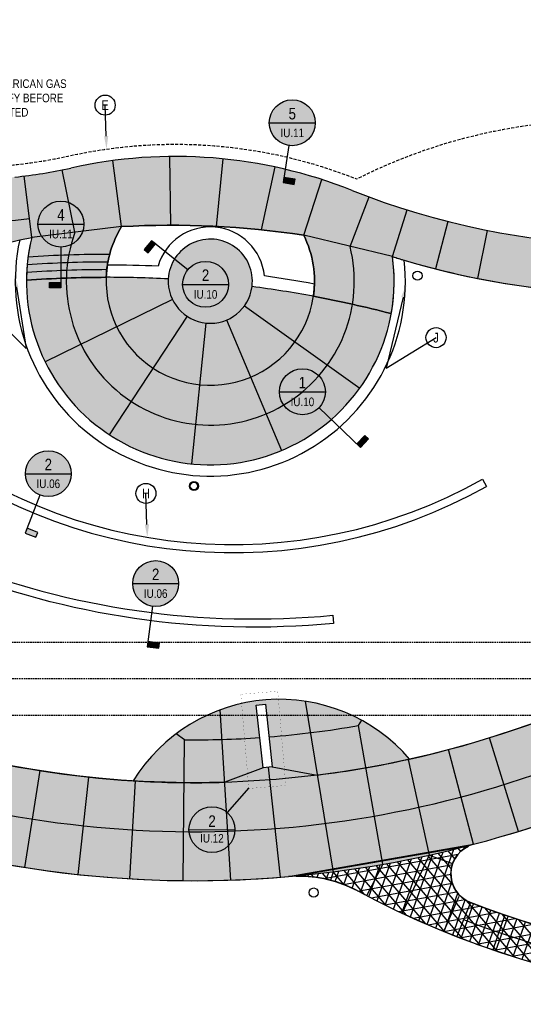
# Model space of a CAD drawing. Extents: x -7 to 1611950, y -7 to 575670.
# Tile 18 of 25: x 1609926 to 1610008, y 574995 to 575156. Entities that reach past the tile are written whole.
import ezdxf
from ezdxf import colors
from ezdxf.entities.mleader import LeaderData, LeaderLine
from ezdxf.enums import TextEntityAlignment as Align
from ezdxf.math import Vec2, Vec3

# ---------------------------------------------------------------- set-up
doc = ezdxf.new("R2010")
doc.units = 0
doc.header["$MEASUREMENT"] = 0
for name, pattern in [('DASHED', [0.75, 0.5, -0.25]), ('HIDDEN', [0.375, 0.25, -0.125]), ('HIDDEN2', [0.1875, 0.125, -0.0625])]:
    doc.linetypes.add(name, pattern=pattern)
for name, color, linetype in [('3001.687.19 P-Series Lighting$0$EN-LITE', 3, 'Continuous'), ('3001.687.19 P-Series Lighting$0$EN-LITE OPT2', 3, 'Continuous'), ('L-ANNO-MACH', 7, 'HIDDEN'), ('L-ANNO-MACH-OVERALL', 7, 'HIDDEN'), ('L-LAYO-PAVE-SDWK', 3, 'Continuous'), ('L-PAVE-JONT', 1, 'Continuous'), ('L-PAVE-SDWK', 4, 'Continuous'), ('L-SITE-RTWL', 5, 'Continuous'), ('X-XREF-SURV', 252, 'Continuous')]:
    doc.layers.add(name, color=color, linetype=linetype)
for name, color, linetype, lineweight in [('A_walls', 4, 'Continuous', 35), ('L-ANNO-KEYN', 2, 'Continuous', 25), ('L-ANNO-KEYN-20SC', 2, 'Continuous', 25), ('L-ANNO-NOTE', 2, 'Continuous', 25), ('L-ANNO-SCRN', 9, 'Continuous', 25), ('P-LOW', 4, 'DASHED', 30)]:
    doc.layers.add(name, color=color, linetype=linetype, lineweight=lineweight)
doc.layers.add('L-ANNO-NPLT', color=8, linetype='Continuous', plot=False)
doc.layers.add('L-ANNO-TTLB-NPLT', color=8, linetype='Continuous', plot=False)
doc.styles.add('3001.687.19 P-Series Lighting$0$SIMPLEX', font='ARIALN.TTF')
doc.styles.add('RDG Standard', font='ARIALN.TTF')
doc.styles.add('RDG_Standard', font='ARIALN.TTF')
doc.styles.get("Standard").update_dxf_attribs({"font": 'arial.ttf'})
doc.styles.add('X-HLVM1S', font='ARIALN.TTF')
doc.dimstyles.new('RDG-ENG$7', dxfattribs={"dimscale": 12, "dimtxt": 0.09375, "dimasz": 0.125, "dimexe": 0.0625, "dimexo": 0.0625, "dimgap": 0.03125, "dimtad": 1, "dimlfac": 12, "dimzin": 3, "dimdsep": 46, "dimlunit": 4, "dimtxsty": 'RDG Standard', "dimblk": 'ARCHTICK', "dimcen": 0.0937, "dimclrd": 256, "dimclre": 256, "dimclrt": 256, "dimadec": 0, "dimazin": 0, "dimtfac": 0.75, "dimtofl": 0, "dimtmove": 0, "dimatfit": 3, "dimfxl": 1, "dimtolj": 1, "dimtzin": 0, "dimarcsym": 0})

# ---------------------------------------------------------------- blocks, each defined once
blk = doc.blocks.new('*U63')
at = {"layer": 'L-PAVE-JONT'}
blk.add_line((0, 3), (0, -3), dxfattribs=at)
blk = doc.blocks.new('*U64')
at = {"layer": 'L-PAVE-JONT', "color": 0, "linetype": 'ByBlock', "lineweight": -2, "transparency": 16777216}
for p, rotation in [((1609998.01, 575009.34), 338.6841365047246), ((1610003.73, 575007.24), 341.0556561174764)]:
    blk.add_blockref('*U63', p, dxfattribs=dict(at, rotation=rotation))
blk = doc.blocks.new('*U34')
at = {"layer": 'L-ANNO-KEYN'}
blk.add_hatch(color=256, dxfattribs=at).paths.add_polyline_path([(-0.667, 0.378), (-0.623, 0.343), (-0.545, 0.44), (-0.588, 0.475)])
at = {"layer": 'L-ANNO-KEYN', "true_color": 0xffffff}
h = blk.add_hatch(color=7, dxfattribs=at)
edge = h.paths.add_edge_path()
edge.add_arc((0, 0), 0.25, 0, 360)
at = {"layer": 'L-ANNO-KEYN'}
for p, q in [((-0.194, 0.157), (-0.588, 0.475)), ((-0.25, 0), (0.25, 0))]:
    blk.add_line(p, q, dxfattribs=at)
blk.add_lwpolyline([(-0.667, 0.378), (-0.623, 0.343), (-0.545, 0.44), (-0.588, 0.475)], close=True, dxfattribs=at)
blk.add_circle((0, 0), 0.25, dxfattribs=at)
at = {"layer": 'L-ANNO-KEYN', "style": 'X-HLVM1S', "flags": 8}
blk.add_attdef('VIEWNUMBER', text='', height=0.125, dxfattribs=at).set_placement((0, 0), align=Align.BOTTOM_CENTER)
blk.add_attdef('SHEETNUMBER', text='', height=0.0938, dxfattribs=at).set_placement((0, -0.063), align=Align.TOP_CENTER)
at = {"layer": 'L-ANNO-KEYN', "style": 'RDG_Standard'}
blk.add_attdef('DESC', text='', height=0.0938, dxfattribs=at).set_placement((0.001, -0.371), align=Align.CENTER)
blk = doc.blocks.new('*U26')
at = {"layer": 'L-ANNO-KEYN', "true_color": 0xffffff}
h = blk.add_hatch(color=7, dxfattribs=at)
edge = h.paths.add_edge_path()
edge.add_arc((0, 0), 0.25, 0, 360)
at = {"layer": 'L-ANNO-KEYN'}
blk.add_hatch(color=256, dxfattribs=at).paths.add_polyline_path([(-0.136, -0.692), (-0.115, -0.64), (-0.232, -0.594), (-0.252, -0.646)])
for p, q in [((-0.25, 0), (0.25, 0)), ((-0.091, -0.233), (-0.252, -0.646))]:
    blk.add_line(p, q, dxfattribs=at)
blk.add_lwpolyline([(-0.136, -0.692), (-0.115, -0.64), (-0.232, -0.594), (-0.252, -0.646)], close=True, dxfattribs=at)
blk.add_circle((0, 0), 0.25, dxfattribs=at)
at = {"layer": 'L-ANNO-KEYN', "style": 'X-HLVM1S', "flags": 8}
blk.add_attdef('VIEWNUMBER', text='', height=0.125, dxfattribs=at).set_placement((0, 0), align=Align.BOTTOM_CENTER)
blk.add_attdef('SHEETNUMBER', text='', height=0.0938, dxfattribs=at).set_placement((0, -0.063), align=Align.TOP_CENTER)
at = {"layer": 'L-ANNO-KEYN', "style": 'RDG_Standard'}
blk.add_attdef('DESC', text='', height=0.0938, dxfattribs=at).set_placement((0.001, -0.371), align=Align.CENTER)
blk = doc.blocks.new('KEYNOTE-CIRCLE')
at = {"layer": 'L-ANNO-NOTE', "color": 0, "transparency": 16777216}
blk.add_circle((0, 0), 0.0971, dxfattribs=at)
at = {"layer": 'L-ANNO-NOTE', "color": 0, "transparency": 16777216, "style": 'RDG_Standard'}
blk.add_attdef('#', text='', height=0.0938, dxfattribs=at).set_placement((0, 0), align=Align.MIDDLE_CENTER)
blk = doc.blocks.new('*U39')
at = {"layer": 'L-ANNO-KEYN', "true_color": 0xffffff}
h = blk.add_hatch(color=7, dxfattribs=at)
edge = h.paths.add_edge_path()
edge.add_arc((0, 0), 0.25, 0, 360)
at = {"layer": 'L-ANNO-KEYN'}
blk.add_hatch(color=256, dxfattribs=at).paths.add_polyline_path([(0.72, -0.514), (0.679, -0.476), (0.593, -0.566), (0.633, -0.605)])
for p, q in [((-0.25, 0), (0.25, 0)), ((0.181, -0.173), (0.633, -0.605))]:
    blk.add_line(p, q, dxfattribs=at)
blk.add_lwpolyline([(0.72, -0.514), (0.679, -0.476), (0.593, -0.566), (0.633, -0.605)], close=True, dxfattribs=at)
blk.add_circle((0, 0), 0.25, dxfattribs=at)
at = {"layer": 'L-ANNO-KEYN', "style": 'X-HLVM1S', "flags": 8}
blk.add_attdef('VIEWNUMBER', text='', height=0.125, dxfattribs=at).set_placement((0, 0), align=Align.BOTTOM_CENTER)
blk.add_attdef('SHEETNUMBER', text='', height=0.0938, dxfattribs=at).set_placement((0, -0.063), align=Align.TOP_CENTER)
at = {"layer": 'L-ANNO-KEYN', "style": 'RDG_Standard'}
blk.add_attdef('DESC', text='', height=0.0938, dxfattribs=at).set_placement((0.001, -0.371), align=Align.CENTER)
blk = doc.blocks.new('*U43')
at = {"layer": 'L-ANNO-KEYN', "linetype": 'HIDDEN2', "const_width": 0.0156}
for points in [[(-0.05, 15.32, -0.414214), (0.08, 15.44)], [(5.87, 15.44, -0.414214), (6, 15.32)], [(6, 15.32), (6.05, 0.12, -0.414214), (5.92, 0)], [(0.12, 0, -0.414214), (0, 0.12)]]:
    blk.add_lwpolyline(points, format="xyb", dxfattribs=at)
for points in [[(0, 0.12), (-0.05, 15.32)], [(0.08, 15.44), (5.87, 15.44)], [(5.92, 0), (0.12, 0)]]:
    blk.add_lwpolyline(points, dxfattribs=at)
blk = doc.blocks.new('*U44')
at = {"layer": 'L-ANNO-KEYN', "true_color": 0xffffff}
h = blk.add_hatch(color=7, dxfattribs=at)
edge = h.paths.add_edge_path()
edge.add_arc((0, 0), 0.25, 0, 360)
at = {"layer": 'L-ANNO-KEYN'}
for p, q in [((0.397, 0.46), (0.163, 0.189)), ((-0.25, 0), (0.25, 0))]:
    blk.add_line(p, q, dxfattribs=at)
blk.add_circle((0, 0), 0.25, dxfattribs=at)
at = {"layer": 'L-ANNO-KEYN', "style": 'X-HLVM1S', "flags": 8}
for tag, height, p in [('DETAIL#', 0.125, (0, 0.093)), ('SHEET#', 0.0938, (0, -0.094))]:
    blk.add_attdef(tag, text='', height=height, dxfattribs=at).set_placement(p, align=Align.MIDDLE_CENTER)
at = {"layer": 'L-ANNO-KEYN', "style": 'RDG_Standard'}
blk.add_attdef('DESC', text='', height=0.0938, dxfattribs=at).set_placement((0.001, -0.364), align=Align.CENTER)
blk = doc.blocks.new('*U40')
at = {"layer": 'L-ANNO-KEYN', "true_color": 0xffffff}
h = blk.add_hatch(color=7, dxfattribs=at)
edge = h.paths.add_edge_path()
edge.add_arc((0, 0), 0.25, 0, 360)
at = {"layer": 'L-ANNO-KEYN'}
blk.add_hatch(color=256, dxfattribs=at).paths.add_polyline_path([(-0.126, -0.694), (-0.126, -0.638), (-0.001, -0.638), (-0.001, -0.694)])
for p, q in [((-0.25, 0), (0.25, 0)), ((0, -0.25), (-0.001, -0.694))]:
    blk.add_line(p, q, dxfattribs=at)
blk.add_lwpolyline([(-0.126, -0.694), (-0.126, -0.638), (-0.001, -0.638), (-0.001, -0.694)], close=True, dxfattribs=at)
blk.add_circle((0, 0), 0.25, dxfattribs=at)
at = {"layer": 'L-ANNO-KEYN', "style": 'X-HLVM1S', "flags": 8}
blk.add_attdef('VIEWNUMBER', text='', height=0.125, dxfattribs=at).set_placement((0, 0), align=Align.BOTTOM_CENTER)
blk.add_attdef('SHEETNUMBER', text='', height=0.0938, dxfattribs=at).set_placement((0, -0.063), align=Align.TOP_CENTER)
at = {"layer": 'L-ANNO-KEYN', "style": 'RDG_Standard'}
blk.add_attdef('DESC', text='', height=0.0938, dxfattribs=at).set_placement((0.001, -0.371), align=Align.CENTER)
blk = doc.blocks.new('*U50')
at = {"layer": 'L-ANNO-KEYN', "true_color": 0xffffff}
h = blk.add_hatch(color=7, dxfattribs=at)
edge = h.paths.add_edge_path()
edge.add_arc((0, 0), 0.25, 0, 360)
at = {"layer": 'L-ANNO-KEYN'}
blk.add_hatch(color=256, dxfattribs=at).paths.add_polyline_path([(0.033, -0.704), (0.04, -0.649), (-0.084, -0.632), (-0.091, -0.688)])
for p, q in [((-0.25, 0), (0.25, 0)), ((-0.033, -0.248), (-0.091, -0.688))]:
    blk.add_line(p, q, dxfattribs=at)
blk.add_lwpolyline([(0.033, -0.704), (0.04, -0.649), (-0.084, -0.632), (-0.091, -0.688)], close=True, dxfattribs=at)
blk.add_circle((0, 0), 0.25, dxfattribs=at)
at = {"layer": 'L-ANNO-KEYN', "style": 'X-HLVM1S', "flags": 8}
blk.add_attdef('VIEWNUMBER', text='', height=0.125, dxfattribs=at).set_placement((0, 0), align=Align.BOTTOM_CENTER)
blk.add_attdef('SHEETNUMBER', text='', height=0.0938, dxfattribs=at).set_placement((0, -0.063), align=Align.TOP_CENTER)
at = {"layer": 'L-ANNO-KEYN', "style": 'RDG_Standard'}
blk.add_attdef('DESC', text='', height=0.0938, dxfattribs=at).set_placement((0.001, -0.371), align=Align.CENTER)
blk = doc.blocks.new('*U52')
at = {"layer": 'L-ANNO-KEYN', "true_color": 0xffffff}
h = blk.add_hatch(color=7, dxfattribs=at)
edge = h.paths.add_edge_path()
edge.add_arc((0, 0), 0.25, 0, 360)
at = {"layer": 'L-ANNO-KEYN'}
blk.add_hatch(color=256, dxfattribs=at).paths.add_polyline_path([(0.022, -0.67), (0.031, -0.614), (-0.093, -0.595), (-0.101, -0.65)])
for p, q in [((-0.25, 0), (0.25, 0)), ((-0.038, -0.247), (-0.101, -0.65))]:
    blk.add_line(p, q, dxfattribs=at)
blk.add_lwpolyline([(0.022, -0.67), (0.031, -0.614), (-0.093, -0.595), (-0.101, -0.65)], close=True, dxfattribs=at)
blk.add_circle((0, 0), 0.25, dxfattribs=at)
at = {"layer": 'L-ANNO-KEYN', "style": 'X-HLVM1S', "flags": 8}
blk.add_attdef('VIEWNUMBER', text='', height=0.125, dxfattribs=at).set_placement((0, 0), align=Align.BOTTOM_CENTER)
blk.add_attdef('SHEETNUMBER', text='', height=0.0938, dxfattribs=at).set_placement((0, -0.063), align=Align.TOP_CENTER)
at = {"layer": 'L-ANNO-KEYN', "style": 'RDG_Standard'}
blk.add_attdef('DESC', text='', height=0.0938, dxfattribs=at).set_placement((0.001, -0.371), align=Align.CENTER)
blk = doc.blocks.new('viewports_Rebid')
at = {"layer": 'L-ANNO-MACH'}
blk.add_lwpolyline([(364.23, -20.91), (145.36, -20.91)], dxfattribs=at)
at = {"layer": 'L-ANNO-MACH-OVERALL'}
for points in [[(50.23, 152.87), (50.23, 163.09), (370.23, 163.09), (370.23, -26.91), (136.75, -26.91)], [(141.18, -14.91), (370.23, -14.91), (370.23, -204.91), (83.85, -204.91)]]:
    blk.add_lwpolyline(points, dxfattribs=at)
blk = doc.blocks.new('3001.687.19 P-Series Lighting$0$SPD')
at = {"layer": '3001.687.19 P-Series Lighting$0$EN-LITE OPT2'}
blk.add_circle((16101985.7, 5750268.2), 6, dxfattribs=at)
blk = doc.blocks.new('3001.687.19 P-Series Lighting$0$DM_ELEC-LF32')
blk.add_circle((0, 0), 3)
at = {"style": '3001.687.19 P-Series Lighting$0$SIMPLEX', "flags": 1}
blk.add_attdef('CON_CENTER', text='', height=9.6, dxfattribs=at).set_placement((0, 0), align=Align.MIDDLE_CENTER)
for tag, p in [('CON_TYPE', (0, -16.46)), ('CON_WIDTH', (0, -32.91))]:
    blk.add_attdef(tag, p, '', height=9.6, dxfattribs=at)
blk = doc.blocks.new('3001.687.19 P-Series Lighting')
at = {"layer": '3001.687.19 P-Series Lighting$0$EN-LITE', "xscale": 0.25, "yscale": 0.25, "zscale": 0.25}
for p in [(1609990.47, 575114.49), (1609953.99, 575080.14), (1609953.99, 575080.14), (1609973.54, 575013.74)]:
    blk.add_blockref('3001.687.19 P-Series Lighting$0$DM_ELEC-LF32', p, dxfattribs=at)
at = {"layer": '3001.687.19 P-Series Lighting$0$EN-LITE OPT2', "xscale": 0.09999999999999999, "yscale": 0.09999999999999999, "zscale": 0.09999999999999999}
blk.add_blockref('3001.687.19 P-Series Lighting$0$SPD', (-244.58, 53.32), dxfattribs=at)
blk = doc.blocks.new('_ArchTick')
at = {"color": 0, "linetype": 'ByBlock', "const_width": 0.15}
blk.add_lwpolyline([(-0.5, -0.5), (0.5, 0.5)], dxfattribs=at)

msp = doc.modelspace()

# ---------------------------------------------------------------- hatches: boundary and pattern name
at = {"layer": 'L-ANNO-SCRN', "ltscale": 0.01}
h = msp.add_hatch(dxfattribs=at)
h.set_pattern_fill('DOTS', color=256, scale=5)
edge = h.paths.add_edge_path()
edge.add_arc((1610026.59007, 575245.22718), 125.82739, 248.1677951, 273.9558157, ccw=False)
edge.add_arc((1609950.94836, 575056.03983), 77.92136, 68.2710086, 102.6344505)
edge.add_arc((1609917.08583, 575207.21508), 77, 275.7211204, 282.6165897, ccw=False)
edge.add_arc((1609916.80234, 575206.36585), 76.18414, 227.0819488, 275.9969379, ccw=False)
edge.add_arc((1609770.85436, 575048.56228), 138.7646, 47.3192613, 90.6127919)
edge.add_line((1609769.37026, 575187.31894), (1609768.08758, 575183.10505))
edge.add_arc((1609768.21841, 575068.10645), 114.99867, 39.5483207, 90.0651833, ccw=False)
edge.add_arc((1609907.81296, 575185.15104), 67.18057, 220.7149466, 227.4497629)
edge.add_line((1609862.38301, 575135.66014), (1609865.20125, 575136.33613))
edge.add_line((1609865.20125, 575136.33613), (1609869.75152, 575133.7029))
edge.add_line((1609869.75152, 575133.7029), (1609872.97439, 575132.18751))
edge.add_line((1609872.97439, 575132.18751), (1609874.83975, 575130.75672))
edge.add_line((1609874.83975, 575130.75672), (1609877.4632, 575126.72654))
edge.add_line((1609877.4632, 575126.72654), (1609877.26727, 575125.31635))
edge.add_arc((1609907.81296, 575185.15104), 67.18057, 242.9556309, 279.5863305)
edge.add_arc((1609950.24011, 574993.05002), 129.67758, 100.0904184, 103.9396683, ccw=False)
edge.add_arc((1609956.66011, 575113.58927), 30, 166.2461209, 179.7026783)
edge.add_arc((1609939.93491, 574929.2218), 185, 90.0814631, 94.1147074, ccw=False)
edge.add_arc((1609956.66011, 575113.58927), 17, 148.3635636, 177.8682869, ccw=False)
edge.add_arc((1609950.24761, 574977.73048), 145, 81.4083489, 93.1869673, ccw=False)
edge.add_arc((1609956.66011, 575113.58927), 17, -8.3246588, 26.2317528, ccw=False)
edge.add_arc((1609939.64731, 574929.24812), 185, 75.4289213, 79.4621657, ccw=False)
edge.add_arc((1609956.66011, 575113.58927), 30, 349.8409504, 367.6782713)
edge.add_arc((1610026.77692, 575246.41523), 135, 252.5932015, 253.5208797)
edge.add_arc((1610026.77692, 575246.41523), 135, 253.5208797, 273.8223148)
edge.add_line((1610035.77636, 575111.71553), (1610035.24306, 575119.69773))
h = msp.add_hatch(dxfattribs=at)
h.set_pattern_fill('DOTS', color=256, scale=5)
edge = h.paths.add_edge_path()
edge.add_arc((1609956.66011, 575113.58926), 30, 179.702676, 198.9762806)
edge.add_arc((1609956.66011, 575113.58927), 30, 198.9762831, 349.8409504)
edge.add_arc((1609939.64731, 574929.24812), 185, 75.4289213, 79.4621657)
edge.add_arc((1609939.64731, 574929.24812), 185, 79.4621657, 82.6009862)
edge.add_arc((1609956.66011, 575113.58927), 6.86804, 352.6252182, 536.9184105)
edge.add_arc((1609939.93491, 574929.2218), 185, 86.9426425, 94.1147074)
h = msp.add_hatch(dxfattribs=at)
h.set_pattern_fill('AR-CONC', color=256, scale=0.15)
h.set_pattern_definition([(50, (0, 0), (1.0758902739, -0.09412820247), [0.1125, -1.2375]), (355, (0, 0), (-0.2081270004, 1.12828820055), [0.09, -0.99]), (100.45144446, (0.0897, -0.0078), (0.8677632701, 1.03415998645), [0.095610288, -1.051713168]), (46.1842, (0, 0.3), (1.600861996, -0.2482789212), [0.16875, -1.85625]), (96.63563549, (0.1334, 0.2793), (1.4019929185, 1.4611779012), [0.143415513, -1.57757064]), (351.18416399, (0, 0.3), (1.4019929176, 1.4611779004), [0.135, -1.4850000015]), (21, (0.15, 0.225), (0.8953605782, -0.603928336), [0.1125, -1.2375]), (326, (0.15, 0.225), (0.3649729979, 1.0877250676), [0.09, -0.99]), (71.45144474, (0.2246, 0.1747), (1.2603335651, 0.4837967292), [0.095610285, -1.051713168]), (37.5, (0, 0), (0.01823978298, 0.49934078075), [0, -0.978, 0, -1.005, 0, -0.99375]), (7.5, (0, 0), (0.39460430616, 0.59161756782), [0, -0.573, 0, -0.9555, 0, -0.37875]), (327.5, (-0.3345, 0), (0.80073365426, -0.0338323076), [0, -0.375, 0, -1.17, 0, -1.5525]), (317.5, (-0.4845, 0), (0.874779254, 0.1501574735), [0, -0.4875, 0, -0.777, 0, -1.1025])])
edge = h.paths.add_edge_path()
edge.add_line((1609837.51588, 575081.1438), (1609834.09357, 575081.43829))
edge.add_line((1609834.09357, 575081.43829), (1609832.05024, 575085.61781))
edge.add_line((1609832.05024, 575085.61781), (1609831.87798, 575085.92342))
edge.add_line((1609831.87798, 575085.92342), (1609826.99821, 575069.00092))
edge.add_arc((1609954.03499, 575193.68314), 178, 224.4640774, 274.9644501)
edge.add_arc((1609953.42961, 575197.15042), 181.5069, 275.0601151, 284.7476127)
edge.add_arc((1609954.03499, 575193.68314), 178, 284.8432776, 307.6906726)
edge.add_line((1610062.86388, 575052.82764), (1610053.40858, 575065.69336))
edge.add_arc((1610038.45418, 575086.34528), 25.49777, 304.0654735, 305.9089304, ccw=False)
edge.add_arc((1609954.03896, 575193.66795), 161.98553, 223.9997737, 307.5387938, ccw=False)
h = msp.add_hatch(dxfattribs=at)
h.set_pattern_fill('AR-CONC', color=256, scale=0.15, angle=2.5764837)
h.set_pattern_definition([(52.57648371, (27484.1594, -71790.755), (1.0790340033, -0.04566858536), [0.1125, -1.2375]), (357.57648371, (27484.1594, -71790.755), (-0.2586365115, 1.117791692), [0.09, -0.99]), (103.02792817, (27484.2493, -71790.7588), (0.82039748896, 1.0721230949), [0.095610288, -1.051713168]), (48.76068371, (27484.1459, -71790.4553), (1.6104045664, -0.1760644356), [0.16875, -1.85625]), (99.2121192, (27484.2801, -71790.47), (1.3348913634, 1.5227245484), [0.143415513, -1.57757064]), (353.7606477, (27484.1459, -71790.4553), (1.3348913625, 1.5227245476), [0.135, -1.4850000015]), (23.57648371, (27484.2991, -71790.5235), (0.92160383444, -0.56306871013), [0.1125, -1.2375]), (328.57648371, (27484.2991, -71790.5235), (0.3157075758, 1.1030321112), [0.09, -0.99]), (74.02792845, (27484.3759, -71790.5704), (1.2373113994, 0.53996339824), [0.095610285, -1.051713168]), (40.076483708, (27484.1594, -71790.75497), (-0.00422550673, 0.49965593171), [0, -0.978, 0, -1.005, 0, -0.99375]), (10.076483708, (27484.1594, -71790.75497), (0.36761043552, 0.60875813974), [0, -0.573, 0, -0.9555, 0, -0.37875]), (330.076483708, (27483.82524, -71790.77), (0.80144505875, 0.00219724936), [0, -0.375, 0, -1.17, 0, -1.5525]), (320.07648371, (27483.6754, -71790.77675), (0.867144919, 0.1893296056), [0, -0.4875, 0, -0.777, 0, -1.1025])])
h.paths.add_polyline_path([(1609966.76604, 575034.297), (1609965.27496, 575034.13365), (1609964.15878, 575044.3227), (1609965.64986, 575044.48604)])
edge = h.paths.add_edge_path()
edge.add_arc((1609954.03431, 575193.68295), 162, 270.4887645, 278.1096459)
edge.add_line((1609976.88731, 575033.30296), (1609989.19078, 575035.5437))
edge.add_arc((1609967.93319, 575017.29267), 28.01758, 40.6482483, 148.3625108)
edge.add_line((1609944.07947, 575031.9891), (1609955.41624, 575031.68884))
h = msp.add_hatch(dxfattribs=at)
h.set_pattern_fill('NET3', color=256, scale=12, angle=10.4)
edge = h.paths.add_edge_path()
edge.add_arc((1609954.03499, 575193.68314), 178, 275.5443029, 284.1935649)
edge.add_line((1609997.68032, 575021.11697), (1609998.77094, 575021.3067))
edge.add_arc((1610000.91519, 575016.78982), 5, 115.3945878, 248.6841365)
edge.add_arc((1610051.49656, 575146.41827), 144.14743, 248.6841365, 285.828374)
edge.add_arc((1610150.82022, 574796.0782), 220, 64.0444907, 105.828374, ccw=False)
edge.add_arc((1610365.14205, 575236.16061), 269.49605, 244.0249618, 287.9075308)
edge.add_arc((1610485.75337, 574862.65553), 123, 62.781524, 107.8712941, ccw=False)
edge.add_line((1610542.01169, 574972.03561), (1610539.22782, 574966.72033))
edge.add_arc((1610485.75337, 574862.65553), 117, 62.8033108, 107.8712941)
edge.add_arc((1610365.14205, 575236.1606), 275.49604, 244.0253869, 287.9067423, ccw=False)
edge.add_arc((1610150.82022, 574796.0782), 214, 64.0444907, 105.828374)
edge.add_arc((1610051.49656, 575146.41827), 150.14743, 241.8291039, 285.828374, ccw=False)
edge.add_arc((1609971.16944, 574996.42592), 20, 61.8291039, 91.3985871)
edge.add_line((1609970.68129, 575016.41997), (1609971.23253, 575016.51587))

# ---------------------------------------------------------------- linework, layer by layer
msp.add_lwpolyline([(1609925.55414, 575120.35536), (1609927.52033, 575120.72182)])
at = {"layer": 'A_walls'}
for centre, radius, start, end in [((1609956.66011, 575113.58927), 17, 171.091664, 177.8682869), ((1609956.66012, 575113.58927), 16.99999, 351.6753413, 358.4519665)]:
    msp.add_arc(centre, radius, start, end, dxfattribs=at)
at = {"layer": 'L-ANNO-NPLT'}
for points in [[(1609831.87798, 575085.92342), (1609826.99821, 575069.00092, 0.223986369), (1609969.43869, 575016.3509), (1609999.63431, 575021.62297, 0.100022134), (1610062.86388, 575052.82764), (1610053.40858, 575065.69336, -0.008043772), (1610052.7365, 575065.22298, -0.381558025), (1609837.51588, 575081.1438, -0.381558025)], [(1609998.00712, 575009.3371, 0.163506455), (1610091.63201, 575004.85022, -0.184365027), (1610245.79618, 574991.18988, 0.193674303), (1610448.9278, 574976.86532, -0.206363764), (1610543.44463, 574967.87776, 0.132841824), (1610629.62046, 574947.00076, -0.225974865), (1610696.38309, 574917.34415, 0.318237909), (1610855.49894, 574877.34084)]]:
    msp.add_lwpolyline(points, format="xyb", dxfattribs=at)
at = {"layer": 'L-ANNO-TTLB-NPLT'}
msp.add_lwpolyline([(1609877.26727, 575125.31635, 0.186949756), (1609925.55414, 575120.35536), (1609927.52033, 575120.72182, 0.058782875), (1609926.66051, 575113.74494, -0.017600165), (1609939.67187, 575114.22161, -0.129454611), (1609942.18642, 575122.50623, -0.051439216), (1609971.90934, 575121.10332, -0.151933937), (1609973.48099, 575111.12797, -0.017600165), (1609986.18977, 575108.29783, 0.077987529), (1609986.39113, 575117.59758, 0.004047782), (1609988.48202, 575116.9606, 0.088814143), (1610035.77636, 575111.71553), (1610035.10973, 575121.69328)], format="xyb", dxfattribs=at)
msp.add_lwpolyline([(1610542.01169, 574972.03561, 0.199319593), (1610448.00716, 574979.72056, -0.193848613), (1610247.1083, 574993.88772, 0.184707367), (1610090.81374, 575007.73647, -0.163506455), (1609999.09765, 575012.13187, -0.657436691), (1609998.77094, 575021.3067), (1609970.68129, 575016.41997, -0.129741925), (1609980.6115, 575014.05679, 0.194377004), (1610092.45028, 575001.96397, -0.184363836), (1610244.48226, 574988.49291, 0.193843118), (1610449.84843, 574974.01008, -0.199220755), (1610539.22782, 574966.72033)], format="xyb", close=True, dxfattribs=at)
at = {"layer": 'L-LAYO-PAVE-SDWK'}
for radius, start, end in [(188.75, 89.9090097, 93.9541464), (187.5, 89.9950174, 94.0233937), (186.25, 90.0523741, 94.0769268)]:
    msp.add_arc((1609939.93491, 574929.2218), radius, start, end, dxfattribs=at)
at = {"layer": 'L-PAVE-JONT'}
for p, q in [((1609950.20075, 575122.73048), (1609950.0762, 575133.95298)), ((1609957.65659, 575122.54107), (1609958.76824, 575133.56414)), ((1609942.18642, 575122.50623), (1609940.76748, 575133.29136)), ((1609965.02915, 575121.97509), (1609967.21964, 575132.24037)), ((1609927.52033, 575120.72182), (1609926.3082, 575130.76936)), ((1609934.55976, 575121.5783), (1609932.48025, 575131.76966)), ((1609971.90934, 575121.10332), (1609974.83934, 575130.20675)), ((1609979.46192, 575119.27499), (1609982.57283, 575127.35643)), ((1609986.39113, 575117.59758), (1609988.78436, 575125.23122)), ((1609942.18642, 575122.50623), (1609927.52033, 575120.72182)), ((1609995.41101, 575123.34948), (1609993.43521, 575115.5973)), ((1609986.39113, 575117.59758), (1609971.90934, 575121.10332)), ((1610001.86246, 575121.88303), (1610000.29304, 575114.03848)), ((1609950.48882, 575110.57541), (1609929.70304, 575100.4243)), ((1609962.24011, 575109.58938), (1609981.04278, 575096.11113)), ((1609952.88725, 575107.85106), (1609940.17854, 575088.5222)), ((1609955.95553, 575106.75871), (1609953.5819, 575083.74761)), ((1609959.31718, 575107.2581), (1609968.26958, 575085.92665)), ((1609960.03217, 575015.7842), (1609958.26409, 575043.58893)), ((1609972.14601, 575044.99172), (1609976.6972, 575017.09438)), ((1609980.82702, 575041.01962), (1609981.37104, 575041.8774)), ((1609984.8115, 575018.377), (1609980.82761, 575041.01626)), ((1609952.471, 575038.69211), (1609951.09682, 575039.68735)), ((1609952.23891, 575015.69221), (1609952.47098, 575038.69083)), ((1610006.9827, 575023.74039), (1610002.22336, 575039.01614)), ((1609999.63431, 575021.62297), (1609995.53549, 575037.08907)), ((1609988.93631, 575035.48739), (1609992.38065, 575019.8754)), ((1609965.27496, 575034.13365), (1609959.01631, 575031.75957)), ((1609968.10246, 575016.2399), (1609966.13985, 575034.2284)), ((1609966.76604, 575034.297), (1609974.11358, 575032.93114)), ((1609926.3828, 575017.84414), (1609928.86896, 575033.64988)), ((1609935.12151, 575016.69083), (1609936.8216, 575032.60025)), ((1609943.51709, 575015.99416), (1609944.46293, 575031.96572)), ((1609992.38065, 575019.8754), (1609987.94681, 575010.36048)), ((1609992.38065, 575019.8754), (1609996.21307, 575018.48983)), ((1609984.8115, 575018.377), (1609982.13363, 575013.22362)), ((1609976.6972, 575017.09438), (1609976.28795, 575015.75985)), ((1609994.76673, 575007.38586), (1609997.27031, 575013.14835))]:
    msp.add_line(p, q, dxfattribs=at)
for centre, radius, start, end in [((1609917.08583, 575207.21508), 84, 227.3577662, 276.8788855), ((1609956.66011, 575113.58927), 23.5, 160.1256292, 14.0014178), ((1609956.66011, 575113.58927), 17, 177.8682869, 6.9075152), ((1609956.66023, 575113.59055), 6.86809, 176.9291637, 352.614465), ((1609939.64731, 574929.24812), 185, 75.4289213, 79.4621657), ((1609954.03499, 575193.68314), 170, 215.6968747, 307.7565851), ((1609954.03431, 575193.68295), 155, 274.5138816, 279.9541478), ((1609954.07567, 575192.82716), 154.1434, 269.4035266, 273.9656891), ((1609954.03431, 575193.68295), 162, 277.1187502, 282.5337821), ((1609954.03431, 575193.68295), 162, 266.476977, 271.7623001), ((1609954.03499, 575193.68314), 178, 274.9644501, 284.8432776)]:
    msp.add_arc(centre, radius, start, end, dxfattribs=at)
at = {"layer": 'L-PAVE-SDWK'}
msp.add_lwpolyline([(1609988.30891, 575117.01194, 0.091296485), (1610036.92258, 575111.79701)], format="xyb", dxfattribs=at)
msp.add_lwpolyline([(1609965.64986, 575044.48604), (1609966.76604, 575034.297), (1609965.27496, 575034.13365), (1609964.15878, 575044.3227)], close=True, dxfattribs=at)
for centre, radius, start, end in [((1609950.94183, 575055.95778), 78, 68.2888694, 102.6165897), ((1609917.08583, 575207.21508), 77, 275.7211204, 282.6165897), ((1610026.77692, 575246.41523), 127, 248.2888694, 288.4370369), ((1609956.66011, 575113.58927), 17, 148.3635636, 177.8682869), ((1609950.24761, 574977.73048), 145, 81.4083489, 93.1869673), ((1609956.66011, 575113.58927), 17, 351.6753412, 26.2317528), ((1609939.93491, 574929.2218), 185, 90.0814631, 94.1147074), ((1609954.03597, 575193.68449), 162.00164, 224.0019704, 266.4764256), ((1609954.03499, 575193.68314), 178, 221.3720804, 274.9644501), ((1609954.03499, 575193.68314), 162, 282.5335249, 307.7565851), ((1609954.03499, 575193.68314), 178, 284.8432776, 307.7565851), ((1609967.93319, 575017.29267), 28.01758, 40.6483455, 148.3625108), ((1610000.91519, 575016.78982), 5, 104.8432776, 248.6841365), ((1609971.16944, 574996.42592), 20, 61.8291039, 94.9644501), ((1610051.38232, 575146.26521), 149.95858, 241.8399725, 285.8423999), ((1610051.36613, 575146.45692), 144.14743, 248.6841365, 277.1775508)]:
    msp.add_arc(centre, radius, start, end, dxfattribs=at)
at = {"layer": 'L-SITE-RTWL'}
msp.add_line((1610001.07991, 575081.24049), (1610001.73272, 575080.0779), dxfattribs=at)
for points in [[(1609986.39113, 575117.59758, 0.003713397), (1609988.30891, 575117.01194, 0.003713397)], [(1609862.71423, 575104.346, 0.241535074), (1609976.66459, 575059.03113), (1609976.79173, 575057.70387, -0.24302227), (1609861.21027, 575104.04388)]]:
    msp.add_lwpolyline(points, format="xyb", dxfattribs=at)
for centre, radius, start, end in [((1609956.66011, 575113.58927), 8.86804, 5.5985062, 163.9451225), ((1609956.66011, 575113.58927), 30, 166.2461209, 7.6782713), ((1609956.66011, 575113.58927), 31.83333, 167.7283123, 6.1722868), ((1609956.66011, 575113.58927), 6.86804, 352.7146011, 176.9184105), ((1609939.93491, 574929.2218), 187, 87.4858268, 90.0213656), ((1609939.93491, 574929.2218), 185, 86.9426425, 90.0814631), ((1609939.64731, 574929.24812), 187, 79.5222631, 82.057802), ((1609939.64731, 574929.24812), 185, 79.46218, 82.6009862), ((1609960.31776, 575153.83409), 84.58826, 230.2952471, 299.3147198), ((1609960.31776, 575153.83409), 83.25493, 230.2952471, 299.3147198)]:
    msp.add_arc(centre, radius, start, end, dxfattribs=at)
at = {"layer": 'P-LOW', "flags": 128}
msp.add_lwpolyline([(1609768.39348, 575189.32246, -0.192439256), (1609866.27946, 575152.04524, 0.214214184), (1609924.56232, 575132.58867, 0.030096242), (1609933.46777, 575134.02607, -0.150913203), (1609980.53601, 575130.28264, -0.25311502), (1610066.30971, 575127.83126, -0.146310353), (1610112.12543, 575129.26245, 0.009386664), (1610159.75167, 575113.51199, -0.063336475), (1610223.14468, 575103.32128), (1610245.45051, 575067.7303, 0.418673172), (1610313.22413, 575063.24931, -0.19759583), (1610396.77927, 575053.63098, 0.185647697), (1610415.34818, 575026.14442, 0.161188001), (1610445.00321, 575036.53061, -0.262718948), (1610493.65504, 575043.51992, -0.342507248), (1610575.59029, 575040.48745, -0.202343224), (1610637.46917, 575034.14507), (1610634.58034, 575029.29325), (1610745.06722, 574971.40117), (1610769.77844, 574955.42647), (1610834.96925, 574951.22035), (1610892.07272, 574894.69203), (1610949.00752, 574869.61675), (1610944.86985, 574856.93739), (1610893.61299, 574863.22921), (1610881.843, 574849.81199), (1610850.27394, 574831.12413), (1610795.71156, 574830.84652), (1610741.47516, 574850.47534), (1610699.11653, 574878.06367), (1610674.41757, 574903.21479), (1610561.04848, 574929.4764), (1610506.73611, 574943.40144), (1610466.13018, 574960.09361), (1610411.23786, 574950.9497), (1610385.39936, 574949.09687), (1610354.57182, 574943.19389), (1610335.09178, 574927.86621), (1610224.09867, 574975.37816), (1610174.71191, 574993.40102), (1610134.30568, 574986.2488), (1610067.11292, 574969.35564), (1610068.52076, 574928.90019), (1610058.52681, 574928.5524), (1610057.13291, 574968.6075), (1610003.45499, 574966.20909), (1609981.01786, 574970.13509), (1609937.78259, 574943.06907), (1609923.45858, 574962.32465), (1609911.55722, 574975.31445), (1609888.08444, 574995.21448), (1609816.54125, 575053.30649), (1609802.30782, 575039.22773), (1609741.20444, 575080.62337), (1609724.13607, 575075.53459), (1609659.86614, 574893.31707), (1609621.44795, 574905.91925), (1609694.49493, 575114.20067), (1609664.18272, 575125.24511), (1609669.37052, 575139.48336), (1609645.0673, 575149.60029), (1609656.91909, 575231.6996), (1609675.66202, 575228.99388), (1609667.53233, 575172.67815), (1609710.44714, 575157.78936), (1609718.82219, 575181.92925), (1609754.05055, 575170.05763)], format="xyb", close=True, dxfattribs=at)

# ---------------------------------------------------------------- block references
at = {"layer": 'L-ANNO-KEYN-20SC'}
ref = msp.add_blockref('*U52', (1609970.03983, 575139.45491), dxfattribs=dict(at, xscale=15, yscale=15, zscale=15))
ref.add_attrib('VIEWNUMBER', '5', dxfattribs={"layer": 'L-ANNO-KEYN', "height": 1.875, "style": 'X-HLVM1S'}).set_placement((1609970.03983, 575139.45491), align=Align.BOTTOM_CENTER)
ref.add_attrib('SHEETNUMBER', 'IU.11', dxfattribs={"layer": 'L-ANNO-KEYN', "height": 1.40625, "style": 'X-HLVM1S'}).set_placement((1609970.03983, 575138.51741), align=Align.TOP_CENTER)
ref = msp.add_blockref('*U40', (1609932.27992, 575122.92156), dxfattribs=dict(at, xscale=15, yscale=15, zscale=15))
ref.add_attrib('VIEWNUMBER', '4', dxfattribs={"layer": 'L-ANNO-KEYN', "height": 1.875, "style": 'X-HLVM1S'}).set_placement((1609932.27992, 575122.92156), align=Align.BOTTOM_CENTER)
ref.add_attrib('SHEETNUMBER', 'IU.11', dxfattribs={"layer": 'L-ANNO-KEYN', "height": 1.40625, "style": 'X-HLVM1S'}).set_placement((1609932.27992, 575121.98406), align=Align.TOP_CENTER)
ref = msp.add_blockref('*U34', (1609955.88262, 575113.07088), dxfattribs=dict(at, xscale=15, yscale=15, zscale=15))
ref.add_attrib('VIEWNUMBER', '2', dxfattribs={"layer": 'L-ANNO-KEYN', "height": 1.875, "style": 'X-HLVM1S'}).set_placement((1609955.88262, 575113.07088), align=Align.BOTTOM_CENTER)
ref.add_attrib('SHEETNUMBER', 'IU.10', dxfattribs={"layer": 'L-ANNO-KEYN', "height": 1.40625, "style": 'X-HLVM1S'}).set_placement((1609955.88262, 575112.13338), align=Align.TOP_CENTER)
ref = msp.add_blockref('*U39', (1609971.69477, 575095.52801, -786), dxfattribs=dict(at, xscale=15, yscale=15, zscale=15))
ref.add_attrib('VIEWNUMBER', '1', dxfattribs={"layer": 'L-ANNO-KEYN', "height": 1.875, "style": 'X-HLVM1S'}).set_placement((1609971.69477, 575095.52801, -786), align=Align.BOTTOM_CENTER)
ref.add_attrib('SHEETNUMBER', 'IU.10', dxfattribs={"layer": 'L-ANNO-KEYN', "height": 1.40625, "style": 'X-HLVM1S'}).set_placement((1609971.69477, 575094.59051, -786), align=Align.TOP_CENTER)
ref = msp.add_blockref('*U26', (1609930.226, 575082.14974), dxfattribs=dict(at, xscale=15, yscale=15, zscale=15))
ref.add_attrib('VIEWNUMBER', '2', dxfattribs={"layer": 'L-ANNO-KEYN', "height": 1.875, "style": 'X-HLVM1S'}).set_placement((1609930.226, 575082.14974), align=Align.BOTTOM_CENTER)
ref.add_attrib('SHEETNUMBER', 'IU.06', dxfattribs={"layer": 'L-ANNO-KEYN', "height": 1.40625, "style": 'X-HLVM1S'}).set_placement((1609930.226, 575081.21224), align=Align.TOP_CENTER)
ref = msp.add_blockref('*U50', (1609947.74366, 575064.21142), dxfattribs=dict(at, xscale=15, yscale=15, zscale=15))
ref.add_attrib('VIEWNUMBER', '2', dxfattribs={"layer": 'L-ANNO-KEYN', "height": 1.875, "style": 'X-HLVM1S'}).set_placement((1609947.74366, 575064.21142), align=Align.BOTTOM_CENTER)
ref.add_attrib('SHEETNUMBER', 'IU.06', dxfattribs={"layer": 'L-ANNO-KEYN', "height": 1.40625, "style": 'X-HLVM1S'}).set_placement((1609947.74366, 575063.27392), align=Align.TOP_CENTER)
at = {"layer": 'L-ANNO-KEYN-20SC', "rotation": 4.684917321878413}
msp.add_blockref('*U43', (1609962.94799, 575030.74053, -27.789), dxfattribs=at)
at = {"layer": 'L-ANNO-KEYN-20SC'}
ref = msp.add_blockref('*U44', (1609956.93204, 575024.01411), dxfattribs=dict(at, xscale=15, yscale=15, zscale=15, rotation=359.5181046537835))
ref.add_attrib('DETAIL#', '2', dxfattribs={"layer": 'L-ANNO-KEYN', "height": 1.875, "rotation": 359.5181047, "style": 'X-HLVM1S'}).set_placement((1609956.94377, 575025.40827), align=Align.MIDDLE_CENTER)
ref.add_attrib('SHEET#', 'IU.12', dxfattribs={"layer": 'L-ANNO-KEYN', "height": 1.40625, "rotation": 359.5181047, "style": 'X-HLVM1S'}).set_placement((1609956.92022, 575022.6093), align=Align.MIDDLE_CENTER)
at = {"layer": 'L-ANNO-MACH'}
msp.add_blockref('viewports_Rebid', (1609666.84858, 575069.5638), dxfattribs=at)
at = {"layer": 'L-PAVE-JONT'}
msp.add_blockref('*U64', (0, 0), dxfattribs=at)
at = {"layer": 'X-XREF-SURV'}
msp.add_blockref('3001.687.19 P-Series Lighting', (0, 0), dxfattribs=at)

# ---------------------------------------------------------------- leaders
at = {"layer": 'L-ANNO-NOTE', "annotation_type": 0, "has_hookline": 1, "hookline_direction": 0, "text_width": 22.72851}
msp.add_leader([(1609892.61256, 575155.30404), (1609906.7913, 575145.61112), (1609909.77901, 575145.61112)], dimstyle='RDG-ENG$7', override={"dimscale": 20, "dimgap": 0.03125, "dimtad": 0}, dxfattribs=at)
at = {"layer": 'L-ANNO-NOTE'}
ml = msp.add_multileader_block('Standard', dxfattribs=at)
ml.set_content('KEYNOTE-CIRCLE', color=256, scale=16.875)
ml.set_attribute('#', 'E', width=0)
ml.set_leader_properties()
ml.build(insert=Vec2(0, 0))
ml.multileader.update_dxf_attribs({"has_dogleg": 0, "text_right_attachment_type": 3, "dogleg_length": 0.36, "arrow_head_size": 2.10938, "scale": 30, "block_connection_type": 1})
ctx = ml.context
ctx.base_point, ctx.scale, ctx.char_height, ctx.arrow_head_size, ctx.landing_gap_size, ctx.plane_origin, ctx.plane_x_axis, ctx.plane_y_axis = Vec3(1609939.49239, 575142.34632), 30, 1.58203, 2.10938, 1.51875, Vec3(1609904.62264, 575148.10468), Vec3(0.999999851, 0.00054625), Vec3(-0.00054625, 0.999999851)
ctx.right_attachment, ctx.attachment_type = 3, 1
notes = []
notes.append((ctx, [(0, (1, 1, 0), (1609939.85239, 575142.34651), (-0.999999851, -0.00054625), 0.36, [(0, [(1609939.72537, 575135.16531)], 0, [])])]))
ctx.block.insert, ctx.block.rotation = Vec3(1609939.49239, 575142.34632), 0.00054625
ml = msp.add_multileader_block('Standard', dxfattribs=at)
ml.set_content('KEYNOTE-CIRCLE', color=256, scale=16.875)
ml.set_attribute('#', 'J', width=0)
ml.set_leader_properties()
ml.build(insert=Vec2(0, 0))
ml.multileader.update_dxf_attribs({"has_dogleg": 0, "text_right_attachment_type": 3, "dogleg_length": 0.36, "arrow_head_size": 2.10938, "scale": 30, "block_connection_type": 1})
ctx = ml.context
ctx.base_point, ctx.scale, ctx.char_height, ctx.arrow_head_size, ctx.landing_gap_size, ctx.plane_origin, ctx.plane_x_axis, ctx.plane_y_axis = Vec3(1609919.25069, 575109.87726), 30, 1.58203, 2.10938, 1.51875, Vec3(1609884.38094, 575115.63562), Vec3(0.999999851, 0.00054625), Vec3(-0.00054625, 0.999999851)
ctx.right_attachment, ctx.attachment_type = 3, 1
notes.append((ctx, [(0, (1, 1, 0), (1609919.61069, 575109.87745), (-0.999999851, -0.00054625), 0.36, [(1, [(1609924.67892, 575114.68645), (1609926.60816, 575102.5947)], 0, [])])]))
ctx.block.insert, ctx.block.rotation = Vec3(1609919.25069, 575109.87726), 0.00054625
ml = msp.add_multileader_block('Standard', dxfattribs=at)
ml.set_content('KEYNOTE-CIRCLE', color=256, scale=16.875)
ml.set_attribute('#', 'J', width=0)
ml.set_leader_properties()
ml.build(insert=Vec2(0, 0))
ml.multileader.update_dxf_attribs({"has_dogleg": 0, "text_right_attachment_type": 3, "dogleg_length": 0.36, "arrow_head_size": 2.10938, "scale": 30, "block_connection_type": 1})
ctx = ml.context
ctx.base_point, ctx.scale, ctx.char_height, ctx.arrow_head_size, ctx.landing_gap_size, ctx.plane_origin, ctx.plane_x_axis, ctx.plane_y_axis = Vec3(1609993.49888, 575104.371), 30, 1.58203, 2.10938, 1.51875, Vec3(1609958.62913, 575110.12936), Vec3(0.999999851, 0.00054625), Vec3(-0.00054625, 0.999999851)
ctx.right_attachment, ctx.attachment_type = 3, 1
notes.append((ctx, [(1, (1, 1, 0), (1609993.13888, 575104.3708), (0.999999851, 0.00054625), 0.36, [(1, [(1609988.65503, 575113.01903), (1609985.34782, 575099.41129)], 0, [])])]))
ctx.block.insert, ctx.block.rotation = Vec3(1609993.49888, 575104.371), 0.00054625
ml = msp.add_multileader_block('Standard', dxfattribs=at)
ml.set_content('KEYNOTE-CIRCLE', color=256, scale=16.875)
ml.set_attribute('#', 'H', width=0)
ml.set_leader_properties()
ml.build(insert=Vec2(0, 0))
ml.multileader.update_dxf_attribs({"has_dogleg": 0, "text_right_attachment_type": 3, "dogleg_length": 0.36, "arrow_head_size": 2.10938, "scale": 30, "block_connection_type": 1})
ctx = ml.context
ctx.base_point, ctx.scale, ctx.char_height, ctx.arrow_head_size, ctx.landing_gap_size, ctx.plane_origin, ctx.plane_x_axis, ctx.plane_y_axis = Vec3(1609946.15524, 575078.93372), 30, 1.58203, 2.10938, 1.51875, Vec3(1609911.28549, 575084.69209), Vec3(0.999999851, 0.00054625), Vec3(-0.00054625, 0.999999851)
ctx.right_attachment, ctx.attachment_type = 3, 1
notes.append((ctx, [(0, (1, 1, 0), (1609946.51524, 575078.93392), (-0.999999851, -0.00054625), 0.36, [(0, [(1609946.38822, 575071.75272)], 0, [])])]))
ctx.block.insert, ctx.block.rotation = Vec3(1609946.15524, 575078.93372), 0.00054625
for ctx, leaders in notes:
    for number, flags, end, landing, length, lines in leaders:
        leader = LeaderData()
        leader.index, (leader.has_last_leader_line, leader.has_dogleg_vector, leader.attachment_direction) = number, flags
        leader.last_leader_point, leader.dogleg_vector, leader.dogleg_length = Vec3(end), Vec3(landing), length
        for number, points, colour, breaks in lines:
            line = LeaderLine()
            line.index, line.vertices, line.color, line.breaks = number, Vec3.list(points), colors.encode_raw_color(colour), breaks
            leader.lines.append(line)
        ctx.leaders.append(leader)

# ---------------------------------------------------------------- next in the draw order: texts
at = {"layer": 'L-ANNO-NOTE', "insert": (1609910.40401, 575146.54862), "char_height": 1.4, "width": 23.5850773, "attachment_point": 1, "style": 'RDG Standard', "bg_fill": 3, "box_fill_scale": 1.5, "bg_fill_color": 256, "bg_fill_transparency": 0}
msp.add_mtext('\\A1;APPROX. MIDAMERICAN GAS LINE, FIELD VERIFY BEFORE FORMING SCULPTED CONCRETE', dxfattribs=at)

doc.saveas('drawing.dxf')
